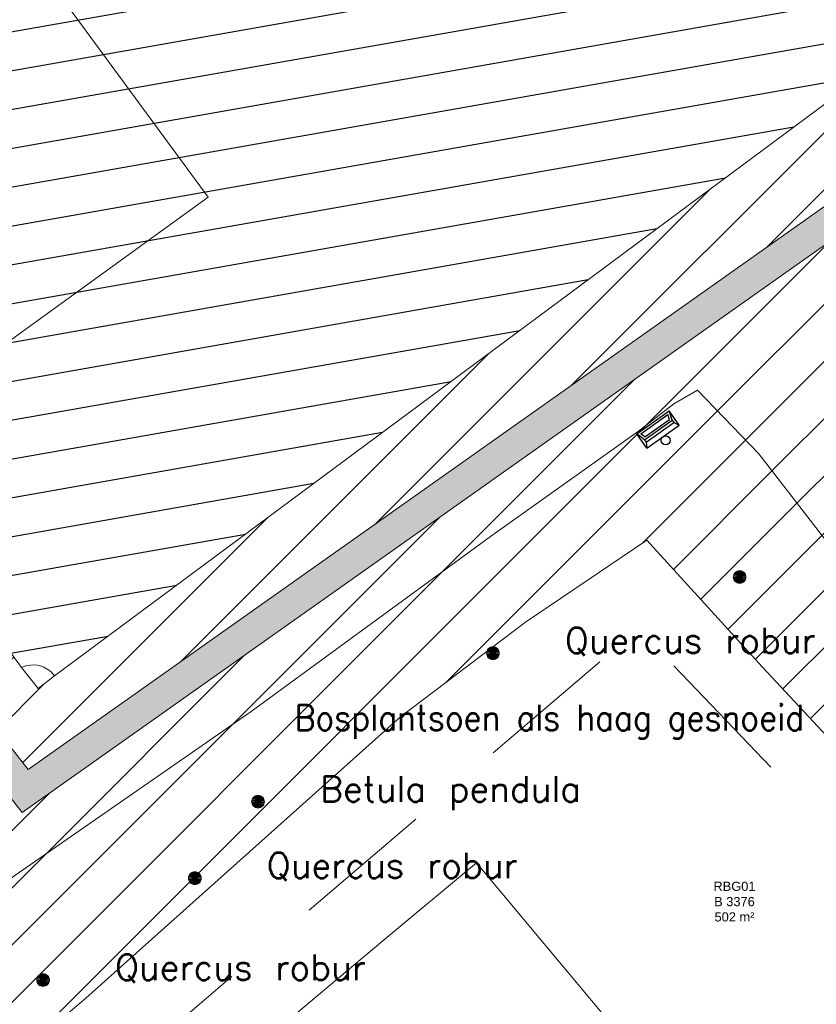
# Model space of a CAD drawing. Header units: metres. Extents: x 102852 to 107197, y 385458 to 392889.
# Tile 20 of 50: x 106811 to 106842, y 392535 to 392574. Entities that reach past the tile are written whole.
import ezdxf
from ezdxf.enums import TextEntityAlignment as Align

# ---------------------------------------------------------------- set-up
doc = ezdxf.new("R2010")
doc.units = ezdxf.units.M
doc.linetypes.add('KG-PERCEEL', pattern=[19, 5.5, -2, -2, 5.5, -2, -2])
for name, color, linetype, lineweight in [('0-BEPLANTING', 14, 'Continuous', 30), ('0-GRAS OM SPORTVELDEN', 2, 'Continuous', 30), ('0-GRAS SPORTVELDEN', 3, 'Continuous', 30), ('0-VERHARDING', 5, 'Continuous', 30), ('_alg-maatvoering', 7, 'Continuous', 0), ('B-WE-GR-STRUIK-G', 90, 'Continuous', 13), ('B-WE-IE-MEUBILAIR_WEGMEUBILAIR-S', 7, 'Continuous', 30), ('B-WE-KG-GRENS-T18', 10, 'Continuous', 13), ('B-WE-KG-GRENS_PERCEEL-GV', 150, 'KG-PERCEEL', 13), ('B-WE-OG-TOPOGRAFIE_BEBOUWING-G', 8, 'Continuous', 13), ('B-WE-VH-KANTVERHARDING-G', 60, 'Continuous', 13), ('B-WE-VW-MARKERING_LANGS_STREEP_DOORGETROKKEN-G', 7, 'Continuous', 13), ('Bomen', 84, 'Continuous', 0), ('Boomsoort', 10, 'Continuous', 0), ('N-WE-IE-TERREINAFSCHEIDING_KUNSTMATIG_HEKWERK-G', 6, 'Continuous', 0), ('X-XX-AL-VERWIJZING-S', 7, 'Continuous', 30)]:
    doc.layers.add(name, color=color, linetype=linetype, lineweight=lineweight)
doc.styles.add('NLCS-ISO-T25', font='NLCS-ISO.ttf')
doc.styles.add('Style-STANDARD', font='STANDARD.shx')
doc.styles.add('Style-txt', font='txt.shx')
pattern_1 = [(45, (0, 0), (-1.122532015, 1.122532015), [])]

# ---------------------------------------------------------------- blocks, each defined once
blk = doc.blocks.new('kadata_3')
at = {"layer": 'B-WE-KG-GRENS_PERCEEL-GV'}
blk.add_3dface([(106828.823, 392518.824), (106848.507, 392535.623), (106834.924, 392549.799), (106816.215, 392533.813)], dxfattribs=at)
at = {"layer": 'B-WE-OG-TOPOGRAFIE_BEBOUWING-G', "flags": 128}
blk.add_lwpolyline([(106837.528, 392529.905), (106828.569, 392540.625), (106824.9, 392537.56), (106821.06, 392534.35), (106830.02, 392523.63), (106833.86, 392526.83), (106837.528, 392529.905)], dxfattribs=at)
at = {"layer": 'B-WE-KG-GRENS-T18', "insert": (106838.694, 392539.1), "char_height": 0.36, "attachment_point": 5, "style": 'NLCS-ISO-T25'}
blk.add_mtext('\\fArial|b0|i0|c00|p39;RBG01\\PB 3376\\P502 m²', dxfattribs=at)
blk = doc.blocks.new('SIE-WEG_AFVALBAK_TYPE_02')
at = {"linetype": 'Continuous'}
for p, q in [((1.562, -0.354), (-1.562, -0.354)), ((-1.328, -0.763), (-1.562, -0.354)), ((1.328, -0.763), (-1.328, -0.763)), ((-1.328, -0.986), (-1.328, -0.763)), ((1.328, -0.763), (1.562, -0.354)), ((1.328, -0.986), (1.328, -0.763)), ((-1.328, -0.986), (-1.562, -1.722)), ((1.328, -0.986), (-1.328, -0.986)), ((-1.179, -1.16), (-1.303, -1.549)), ((1.179, -1.16), (-1.179, -1.16)), ((1.179, -1.16), (1.303, -1.549)), ((1.328, -0.986), (1.562, -1.722)), ((1.562, -1.722), (-1.562, -1.722)), ((1.303, -1.549), (-1.303, -1.549))]:
    blk.add_line(p, q, dxfattribs=at)
for p, q in [((-1.562, -0.354), (-1.562, -1.722)), ((1.562, -0.354), (1.562, -1.722))]:
    blk.add_line(p, q)
blk.add_circle((0, 0), 0.354, dxfattribs=at)
blk = doc.blocks.new('MPOLYGON_133')
at = {"layer": 'Bomen', "flags": 128}
for points in [[(106811.39, 392536.202), (106811.359, 392536.164), (106811.774, 392536.164)], [(106811.428, 392536.233), (106811.39, 392536.202), (106811.743, 392536.202)], [(106811.39, 392536.202), (106811.743, 392536.202), (106811.774, 392536.164)], [(106811.471, 392536.256), (106811.428, 392536.233), (106811.705, 392536.233)], [(106811.428, 392536.233), (106811.705, 392536.233), (106811.743, 392536.202)], [(106811.518, 392536.27), (106811.471, 392536.256), (106811.662, 392536.256)], [(106811.471, 392536.256), (106811.662, 392536.256), (106811.705, 392536.233)], [(106811.567, 392536.275), (106811.518, 392536.27), (106811.615, 392536.27)], [(106811.518, 392536.27), (106811.615, 392536.27), (106811.662, 392536.256)], [(106811.321, 392536.074), (106811.317, 392536.025), (106811.817, 392536.025)], [(106811.317, 392536.025), (106811.321, 392535.976), (106811.812, 392535.976)], [(106811.317, 392536.025), (106811.817, 392536.025), (106811.812, 392535.976)], [(106811.336, 392536.121), (106811.321, 392536.074), (106811.812, 392536.074)], [(106811.321, 392536.074), (106811.812, 392536.074), (106811.817, 392536.025)], [(106811.321, 392535.976), (106811.336, 392535.929), (106811.797, 392535.929)], [(106811.321, 392535.976), (106811.812, 392535.976), (106811.797, 392535.929)], [(106811.359, 392536.164), (106811.336, 392536.121), (106811.797, 392536.121)], [(106811.336, 392536.121), (106811.797, 392536.121), (106811.812, 392536.074)], [(106811.336, 392535.929), (106811.359, 392535.886), (106811.774, 392535.886)], [(106811.336, 392535.929), (106811.797, 392535.929), (106811.774, 392535.886)], [(106811.359, 392536.164), (106811.774, 392536.164), (106811.797, 392536.121)], [(106811.359, 392535.886), (106811.39, 392535.848), (106811.743, 392535.848)], [(106811.359, 392535.886), (106811.774, 392535.886), (106811.743, 392535.848)], [(106811.39, 392535.848), (106811.428, 392535.817), (106811.705, 392535.817)], [(106811.39, 392535.848), (106811.743, 392535.848), (106811.705, 392535.817)], [(106811.428, 392535.817), (106811.471, 392535.794), (106811.662, 392535.794)], [(106811.428, 392535.817), (106811.705, 392535.817), (106811.662, 392535.794)], [(106811.471, 392535.794), (106811.518, 392535.78), (106811.615, 392535.78)], [(106811.471, 392535.794), (106811.662, 392535.794), (106811.615, 392535.78)], [(106811.518, 392535.78), (106811.615, 392535.78), (106811.567, 392535.775)]]:
    blk.add_lwpolyline(points, close=True, dxfattribs=at)
at = {"layer": 'Bomen', "color": 74, "true_color": 0x55aa00, "flags": 128}
for points in [[(106811.359, 392536.164), (106811.39, 392536.202)], [(106811.39, 392536.202), (106811.428, 392536.233)], [(106811.428, 392536.233), (106811.471, 392536.256)], [(106811.471, 392536.256), (106811.518, 392536.27)], [(106811.518, 392536.27), (106811.567, 392536.275)], [(106811.567, 392536.275), (106811.615, 392536.27)], [(106811.615, 392536.27), (106811.662, 392536.256)], [(106811.662, 392536.256), (106811.705, 392536.233)], [(106811.705, 392536.233), (106811.743, 392536.202)], [(106811.743, 392536.202), (106811.774, 392536.164)], [(106811.317, 392536.025), (106811.321, 392536.074)], [(106811.321, 392535.976), (106811.317, 392536.025)], [(106811.321, 392536.074), (106811.336, 392536.121)], [(106811.336, 392535.929), (106811.321, 392535.976)], [(106811.336, 392536.121), (106811.359, 392536.164)], [(106811.359, 392535.886), (106811.336, 392535.929)], [(106811.39, 392535.848), (106811.359, 392535.886)], [(106811.428, 392535.817), (106811.39, 392535.848)], [(106811.471, 392535.794), (106811.428, 392535.817)], [(106811.705, 392535.817), (106811.662, 392535.794)], [(106811.743, 392535.848), (106811.705, 392535.817)], [(106811.774, 392535.886), (106811.743, 392535.848)], [(106811.774, 392536.164), (106811.797, 392536.121)], [(106811.797, 392535.929), (106811.774, 392535.886)], [(106811.797, 392536.121), (106811.812, 392536.074)], [(106811.812, 392535.976), (106811.797, 392535.929)], [(106811.812, 392536.074), (106811.817, 392536.025)], [(106811.817, 392536.025), (106811.812, 392535.976)], [(106811.518, 392535.78), (106811.471, 392535.794)], [(106811.567, 392535.775), (106811.518, 392535.78)], [(106811.615, 392535.78), (106811.567, 392535.775)], [(106811.662, 392535.794), (106811.615, 392535.78)]]:
    blk.add_lwpolyline(points, dxfattribs=at)
at = {"layer": 'Bomen'}
for points in [[(106811.39, 392536.202), (106811.359, 392536.164), (106811.774, 392536.164)], [(106811.428, 392536.233), (106811.39, 392536.202), (106811.743, 392536.202)], [(106811.39, 392536.202), (106811.743, 392536.202), (106811.774, 392536.164)], [(106811.471, 392536.256), (106811.428, 392536.233), (106811.705, 392536.233)], [(106811.428, 392536.233), (106811.705, 392536.233), (106811.743, 392536.202)], [(106811.518, 392536.27), (106811.471, 392536.256), (106811.662, 392536.256)], [(106811.471, 392536.256), (106811.662, 392536.256), (106811.705, 392536.233)], [(106811.567, 392536.275), (106811.518, 392536.27), (106811.615, 392536.27)], [(106811.518, 392536.27), (106811.615, 392536.27), (106811.662, 392536.256)], [(106811.321, 392536.074), (106811.317, 392536.025), (106811.817, 392536.025)], [(106811.336, 392536.121), (106811.321, 392536.074), (106811.812, 392536.074)], [(106811.321, 392536.074), (106811.812, 392536.074), (106811.817, 392536.025)], [(106811.359, 392536.164), (106811.336, 392536.121), (106811.797, 392536.121)], [(106811.336, 392536.121), (106811.797, 392536.121), (106811.812, 392536.074)], [(106811.359, 392536.164), (106811.774, 392536.164), (106811.797, 392536.121)]]:
    blk.add_solid(points, dxfattribs=at)
at = {"layer": 'Bomen', "extrusion": (0, 0, -1)}
for points in [[(-106811.317, 392536.025), (-106811.321, 392535.976), (-106811.812, 392535.976)], [(-106811.317, 392536.025), (-106811.817, 392536.025), (-106811.812, 392535.976)], [(-106811.321, 392535.976), (-106811.336, 392535.929), (-106811.797, 392535.929)], [(-106811.321, 392535.976), (-106811.812, 392535.976), (-106811.797, 392535.929)], [(-106811.336, 392535.929), (-106811.359, 392535.886), (-106811.774, 392535.886)], [(-106811.336, 392535.929), (-106811.797, 392535.929), (-106811.774, 392535.886)], [(-106811.359, 392535.886), (-106811.39, 392535.848), (-106811.743, 392535.848)], [(-106811.359, 392535.886), (-106811.774, 392535.886), (-106811.743, 392535.848)], [(-106811.39, 392535.848), (-106811.428, 392535.817), (-106811.705, 392535.817)], [(-106811.39, 392535.848), (-106811.743, 392535.848), (-106811.705, 392535.817)], [(-106811.428, 392535.817), (-106811.471, 392535.794), (-106811.662, 392535.794)], [(-106811.428, 392535.817), (-106811.705, 392535.817), (-106811.662, 392535.794)], [(-106811.471, 392535.794), (-106811.518, 392535.78), (-106811.615, 392535.78)], [(-106811.471, 392535.794), (-106811.662, 392535.794), (-106811.615, 392535.78)], [(-106811.518, 392535.78), (-106811.615, 392535.78), (-106811.567, 392535.775)]]:
    blk.add_solid(points, dxfattribs=at)
blk = doc.blocks.new('MPOLYGON_134')
at = {"layer": 'Bomen', "flags": 128}
for points in [[(106817.275, 392540.069), (106817.27, 392540.02), (106817.77, 392540.02)], [(106817.289, 392540.116), (106817.275, 392540.069), (106817.765, 392540.069)], [(106817.275, 392540.069), (106817.765, 392540.069), (106817.77, 392540.02)], [(106817.312, 392540.159), (106817.289, 392540.116), (106817.751, 392540.116)], [(106817.289, 392540.116), (106817.751, 392540.116), (106817.765, 392540.069)], [(106817.343, 392540.197), (106817.312, 392540.159), (106817.728, 392540.159)], [(106817.312, 392540.159), (106817.728, 392540.159), (106817.751, 392540.116)], [(106817.381, 392540.228), (106817.343, 392540.197), (106817.697, 392540.197)], [(106817.343, 392540.197), (106817.697, 392540.197), (106817.728, 392540.159)], [(106817.424, 392540.251), (106817.381, 392540.228), (106817.659, 392540.228)], [(106817.381, 392540.228), (106817.659, 392540.228), (106817.697, 392540.197)], [(106817.471, 392540.265), (106817.424, 392540.251), (106817.616, 392540.251)], [(106817.424, 392540.251), (106817.616, 392540.251), (106817.659, 392540.228)], [(106817.52, 392540.27), (106817.471, 392540.265), (106817.569, 392540.265)], [(106817.471, 392540.265), (106817.569, 392540.265), (106817.616, 392540.251)], [(106817.27, 392540.02), (106817.275, 392539.971), (106817.765, 392539.971)], [(106817.27, 392540.02), (106817.77, 392540.02), (106817.765, 392539.971)], [(106817.275, 392539.971), (106817.289, 392539.924), (106817.751, 392539.924)], [(106817.275, 392539.971), (106817.765, 392539.971), (106817.751, 392539.924)], [(106817.289, 392539.924), (106817.312, 392539.881), (106817.728, 392539.881)], [(106817.289, 392539.924), (106817.751, 392539.924), (106817.728, 392539.881)], [(106817.312, 392539.881), (106817.343, 392539.843), (106817.697, 392539.843)], [(106817.312, 392539.881), (106817.728, 392539.881), (106817.697, 392539.843)], [(106817.343, 392539.843), (106817.381, 392539.812), (106817.659, 392539.812)], [(106817.343, 392539.843), (106817.697, 392539.843), (106817.659, 392539.812)], [(106817.381, 392539.812), (106817.424, 392539.789), (106817.616, 392539.789)], [(106817.381, 392539.812), (106817.659, 392539.812), (106817.616, 392539.789)], [(106817.424, 392539.789), (106817.471, 392539.775), (106817.569, 392539.775)], [(106817.424, 392539.789), (106817.616, 392539.789), (106817.569, 392539.775)], [(106817.471, 392539.775), (106817.569, 392539.775), (106817.52, 392539.77)]]:
    blk.add_lwpolyline(points, close=True, dxfattribs=at)
at = {"layer": 'Bomen', "color": 74, "true_color": 0x55aa00, "flags": 128}
for points in [[(106817.27, 392540.02), (106817.275, 392540.069)], [(106817.275, 392540.069), (106817.289, 392540.116)], [(106817.289, 392540.116), (106817.312, 392540.159)], [(106817.312, 392540.159), (106817.343, 392540.197)], [(106817.343, 392540.197), (106817.381, 392540.228)], [(106817.381, 392540.228), (106817.424, 392540.251)], [(106817.424, 392540.251), (106817.471, 392540.265)], [(106817.471, 392540.265), (106817.52, 392540.27)], [(106817.52, 392540.27), (106817.569, 392540.265)], [(106817.569, 392540.265), (106817.616, 392540.251)], [(106817.616, 392540.251), (106817.659, 392540.228)], [(106817.659, 392540.228), (106817.697, 392540.197)], [(106817.697, 392540.197), (106817.728, 392540.159)], [(106817.728, 392540.159), (106817.751, 392540.116)], [(106817.751, 392540.116), (106817.765, 392540.069)], [(106817.765, 392540.069), (106817.77, 392540.02)], [(106817.275, 392539.971), (106817.27, 392540.02)], [(106817.289, 392539.924), (106817.275, 392539.971)], [(106817.312, 392539.881), (106817.289, 392539.924)], [(106817.343, 392539.843), (106817.312, 392539.881)], [(106817.381, 392539.812), (106817.343, 392539.843)], [(106817.424, 392539.789), (106817.381, 392539.812)], [(106817.471, 392539.775), (106817.424, 392539.789)], [(106817.52, 392539.77), (106817.471, 392539.775)], [(106817.569, 392539.775), (106817.52, 392539.77)], [(106817.616, 392539.789), (106817.569, 392539.775)], [(106817.659, 392539.812), (106817.616, 392539.789)], [(106817.697, 392539.843), (106817.659, 392539.812)], [(106817.728, 392539.881), (106817.697, 392539.843)], [(106817.751, 392539.924), (106817.728, 392539.881)], [(106817.765, 392539.971), (106817.751, 392539.924)], [(106817.77, 392540.02), (106817.765, 392539.971)]]:
    blk.add_lwpolyline(points, dxfattribs=at)
at = {"layer": 'Bomen'}
for points in [[(106817.275, 392540.069), (106817.27, 392540.02), (106817.77, 392540.02)], [(106817.289, 392540.116), (106817.275, 392540.069), (106817.765, 392540.069)], [(106817.275, 392540.069), (106817.765, 392540.069), (106817.77, 392540.02)], [(106817.312, 392540.159), (106817.289, 392540.116), (106817.751, 392540.116)], [(106817.289, 392540.116), (106817.751, 392540.116), (106817.765, 392540.069)], [(106817.343, 392540.197), (106817.312, 392540.159), (106817.728, 392540.159)], [(106817.312, 392540.159), (106817.728, 392540.159), (106817.751, 392540.116)], [(106817.381, 392540.228), (106817.343, 392540.197), (106817.697, 392540.197)], [(106817.343, 392540.197), (106817.697, 392540.197), (106817.728, 392540.159)], [(106817.424, 392540.251), (106817.381, 392540.228), (106817.659, 392540.228)], [(106817.381, 392540.228), (106817.659, 392540.228), (106817.697, 392540.197)], [(106817.471, 392540.265), (106817.424, 392540.251), (106817.616, 392540.251)], [(106817.424, 392540.251), (106817.616, 392540.251), (106817.659, 392540.228)], [(106817.52, 392540.27), (106817.471, 392540.265), (106817.569, 392540.265)], [(106817.471, 392540.265), (106817.569, 392540.265), (106817.616, 392540.251)]]:
    blk.add_solid(points, dxfattribs=at)
at = {"layer": 'Bomen', "extrusion": (0, 0, -1)}
for points in [[(-106817.27, 392540.02), (-106817.275, 392539.971), (-106817.765, 392539.971)], [(-106817.27, 392540.02), (-106817.77, 392540.02), (-106817.765, 392539.971)], [(-106817.275, 392539.971), (-106817.289, 392539.924), (-106817.751, 392539.924)], [(-106817.275, 392539.971), (-106817.765, 392539.971), (-106817.751, 392539.924)], [(-106817.289, 392539.924), (-106817.312, 392539.881), (-106817.728, 392539.881)], [(-106817.289, 392539.924), (-106817.751, 392539.924), (-106817.728, 392539.881)], [(-106817.312, 392539.881), (-106817.343, 392539.843), (-106817.697, 392539.843)], [(-106817.312, 392539.881), (-106817.728, 392539.881), (-106817.697, 392539.843)], [(-106817.343, 392539.843), (-106817.381, 392539.812), (-106817.659, 392539.812)], [(-106817.343, 392539.843), (-106817.697, 392539.843), (-106817.659, 392539.812)], [(-106817.381, 392539.812), (-106817.424, 392539.789), (-106817.616, 392539.789)], [(-106817.381, 392539.812), (-106817.659, 392539.812), (-106817.616, 392539.789)], [(-106817.424, 392539.789), (-106817.471, 392539.775), (-106817.569, 392539.775)], [(-106817.424, 392539.789), (-106817.616, 392539.789), (-106817.569, 392539.775)], [(-106817.471, 392539.775), (-106817.569, 392539.775), (-106817.52, 392539.77)]]:
    blk.add_solid(points, dxfattribs=at)
blk = doc.blocks.new('MPOLYGON_135')
at = {"layer": 'Bomen', "flags": 128}
for points in [[(106819.792, 392543.16), (106819.769, 392543.117), (106820.231, 392543.117)], [(106819.823, 392543.198), (106819.792, 392543.16), (106820.208, 392543.16)], [(106819.792, 392543.16), (106820.208, 392543.16), (106820.231, 392543.117)], [(106819.861, 392543.229), (106819.823, 392543.198), (106820.177, 392543.198)], [(106819.823, 392543.198), (106820.177, 392543.198), (106820.208, 392543.16)], [(106819.904, 392543.252), (106819.861, 392543.229), (106820.139, 392543.229)], [(106819.861, 392543.229), (106820.139, 392543.229), (106820.177, 392543.198)], [(106819.951, 392543.266), (106819.904, 392543.252), (106820.096, 392543.252)], [(106819.904, 392543.252), (106820.096, 392543.252), (106820.139, 392543.229)], [(106820, 392543.271), (106819.951, 392543.266), (106820.049, 392543.266)], [(106819.951, 392543.266), (106820.049, 392543.266), (106820.096, 392543.252)], [(106819.755, 392543.07), (106819.75, 392543.021), (106820.25, 392543.021)], [(106819.75, 392543.021), (106819.755, 392542.972), (106820.245, 392542.972)], [(106819.75, 392543.021), (106820.25, 392543.021), (106820.245, 392542.972)], [(106819.769, 392543.117), (106819.755, 392543.07), (106820.245, 392543.07)], [(106819.755, 392543.07), (106820.245, 392543.07), (106820.25, 392543.021)], [(106819.755, 392542.972), (106819.769, 392542.926), (106820.231, 392542.926)], [(106819.755, 392542.972), (106820.245, 392542.972), (106820.231, 392542.926)], [(106819.769, 392543.117), (106820.231, 392543.117), (106820.245, 392543.07)], [(106819.769, 392542.926), (106819.792, 392542.882), (106820.208, 392542.882)], [(106819.769, 392542.926), (106820.231, 392542.926), (106820.208, 392542.882)], [(106819.792, 392542.882), (106819.823, 392542.844), (106820.177, 392542.844)], [(106819.792, 392542.882), (106820.208, 392542.882), (106820.177, 392542.844)], [(106819.823, 392542.844), (106819.861, 392542.813), (106820.139, 392542.813)], [(106819.823, 392542.844), (106820.177, 392542.844), (106820.139, 392542.813)], [(106819.861, 392542.813), (106819.904, 392542.79), (106820.096, 392542.79)], [(106819.861, 392542.813), (106820.139, 392542.813), (106820.096, 392542.79)], [(106819.904, 392542.79), (106819.951, 392542.776), (106820.049, 392542.776)], [(106819.904, 392542.79), (106820.096, 392542.79), (106820.049, 392542.776)], [(106819.951, 392542.776), (106820.049, 392542.776), (106820, 392542.771)]]:
    blk.add_lwpolyline(points, close=True, dxfattribs=at)
at = {"layer": 'Bomen', "color": 74, "true_color": 0x55aa00, "flags": 128}
for points in [[(106819.769, 392543.117), (106819.792, 392543.16)], [(106819.792, 392543.16), (106819.823, 392543.198)], [(106819.823, 392543.198), (106819.861, 392543.229)], [(106819.861, 392543.229), (106819.904, 392543.252)], [(106819.904, 392543.252), (106819.951, 392543.266)], [(106819.951, 392543.266), (106820, 392543.271)], [(106820, 392543.271), (106820.049, 392543.266)], [(106820.049, 392543.266), (106820.096, 392543.252)], [(106820.096, 392543.252), (106820.139, 392543.229)], [(106820.139, 392543.229), (106820.177, 392543.198)], [(106820.177, 392543.198), (106820.208, 392543.16)], [(106820.208, 392543.16), (106820.231, 392543.117)], [(106819.75, 392543.021), (106819.755, 392543.07)], [(106819.755, 392542.972), (106819.75, 392543.021)], [(106819.755, 392543.07), (106819.769, 392543.117)], [(106819.769, 392542.926), (106819.755, 392542.972)], [(106819.792, 392542.882), (106819.769, 392542.926)], [(106819.823, 392542.844), (106819.792, 392542.882)], [(106819.861, 392542.813), (106819.823, 392542.844)], [(106819.904, 392542.79), (106819.861, 392542.813)], [(106819.951, 392542.776), (106819.904, 392542.79)], [(106820, 392542.771), (106819.951, 392542.776)], [(106820.049, 392542.776), (106820, 392542.771)], [(106820.096, 392542.79), (106820.049, 392542.776)], [(106820.139, 392542.813), (106820.096, 392542.79)], [(106820.177, 392542.844), (106820.139, 392542.813)], [(106820.208, 392542.882), (106820.177, 392542.844)], [(106820.231, 392542.926), (106820.208, 392542.882)], [(106820.231, 392543.117), (106820.245, 392543.07)], [(106820.245, 392542.972), (106820.231, 392542.926)], [(106820.245, 392543.07), (106820.25, 392543.021)], [(106820.25, 392543.021), (106820.245, 392542.972)]]:
    blk.add_lwpolyline(points, dxfattribs=at)
at = {"layer": 'Bomen'}
for points in [[(106819.792, 392543.16), (106819.769, 392543.117), (106820.231, 392543.117)], [(106819.823, 392543.198), (106819.792, 392543.16), (106820.208, 392543.16)], [(106819.792, 392543.16), (106820.208, 392543.16), (106820.231, 392543.117)], [(106819.861, 392543.229), (106819.823, 392543.198), (106820.177, 392543.198)], [(106819.823, 392543.198), (106820.177, 392543.198), (106820.208, 392543.16)], [(106819.904, 392543.252), (106819.861, 392543.229), (106820.139, 392543.229)], [(106819.861, 392543.229), (106820.139, 392543.229), (106820.177, 392543.198)], [(106819.951, 392543.266), (106819.904, 392543.252), (106820.096, 392543.252)], [(106819.904, 392543.252), (106820.096, 392543.252), (106820.139, 392543.229)], [(106820, 392543.271), (106819.951, 392543.266), (106820.049, 392543.266)], [(106819.951, 392543.266), (106820.049, 392543.266), (106820.096, 392543.252)], [(106819.755, 392543.07), (106819.75, 392543.021), (106820.25, 392543.021)], [(106819.769, 392543.117), (106819.755, 392543.07), (106820.245, 392543.07)], [(106819.755, 392543.07), (106820.245, 392543.07), (106820.25, 392543.021)], [(106819.769, 392543.117), (106820.231, 392543.117), (106820.245, 392543.07)]]:
    blk.add_solid(points, dxfattribs=at)
at = {"layer": 'Bomen', "extrusion": (0, 0, -1)}
for points in [[(-106819.75, 392543.021), (-106819.755, 392542.972), (-106820.245, 392542.972)], [(-106819.75, 392543.021), (-106820.25, 392543.021), (-106820.245, 392542.972)], [(-106819.755, 392542.972), (-106819.769, 392542.926), (-106820.231, 392542.926)], [(-106819.755, 392542.972), (-106820.245, 392542.972), (-106820.231, 392542.926)], [(-106819.769, 392542.926), (-106819.792, 392542.882), (-106820.208, 392542.882)], [(-106819.769, 392542.926), (-106820.231, 392542.926), (-106820.208, 392542.882)], [(-106819.792, 392542.882), (-106819.823, 392542.844), (-106820.177, 392542.844)], [(-106819.792, 392542.882), (-106820.208, 392542.882), (-106820.177, 392542.844)], [(-106819.823, 392542.844), (-106819.861, 392542.813), (-106820.139, 392542.813)], [(-106819.823, 392542.844), (-106820.177, 392542.844), (-106820.139, 392542.813)], [(-106819.861, 392542.813), (-106819.904, 392542.79), (-106820.096, 392542.79)], [(-106819.861, 392542.813), (-106820.139, 392542.813), (-106820.096, 392542.79)], [(-106819.904, 392542.79), (-106819.951, 392542.776), (-106820.049, 392542.776)], [(-106819.904, 392542.79), (-106820.096, 392542.79), (-106820.049, 392542.776)], [(-106819.951, 392542.776), (-106820.049, 392542.776), (-106820, 392542.771)]]:
    blk.add_solid(points, dxfattribs=at)
blk = doc.blocks.new('MPOLYGON_136')
at = {"layer": 'Bomen', "flags": 128}
for points in [[(106828.986, 392548.942), (106828.972, 392548.895), (106829.462, 392548.895)], [(106829.009, 392548.985), (106828.986, 392548.942), (106829.448, 392548.942)], [(106828.986, 392548.942), (106829.448, 392548.942), (106829.462, 392548.895)], [(106829.04, 392549.023), (106829.009, 392548.985), (106829.425, 392548.985)], [(106829.009, 392548.985), (106829.425, 392548.985), (106829.448, 392548.942)], [(106829.078, 392549.054), (106829.04, 392549.023), (106829.393, 392549.023)], [(106829.04, 392549.023), (106829.393, 392549.023), (106829.425, 392548.985)], [(106829.121, 392549.077), (106829.078, 392549.054), (106829.356, 392549.054)], [(106829.078, 392549.054), (106829.356, 392549.054), (106829.393, 392549.023)], [(106829.168, 392549.091), (106829.121, 392549.077), (106829.312, 392549.077)], [(106829.121, 392549.077), (106829.312, 392549.077), (106829.356, 392549.054)], [(106829.217, 392549.096), (106829.168, 392549.091), (106829.265, 392549.091)], [(106829.168, 392549.091), (106829.265, 392549.091), (106829.312, 392549.077)], [(106828.972, 392548.895), (106828.967, 392548.846), (106829.467, 392548.846)], [(106828.967, 392548.846), (106828.972, 392548.797), (106829.462, 392548.797)], [(106828.967, 392548.846), (106829.467, 392548.846), (106829.462, 392548.797)], [(106828.972, 392548.895), (106829.462, 392548.895), (106829.467, 392548.846)], [(106828.972, 392548.797), (106828.986, 392548.75), (106829.448, 392548.75)], [(106828.972, 392548.797), (106829.462, 392548.797), (106829.448, 392548.75)], [(106828.986, 392548.75), (106829.009, 392548.707), (106829.425, 392548.707)], [(106828.986, 392548.75), (106829.448, 392548.75), (106829.425, 392548.707)], [(106829.009, 392548.707), (106829.04, 392548.669), (106829.393, 392548.669)], [(106829.009, 392548.707), (106829.425, 392548.707), (106829.393, 392548.669)], [(106829.04, 392548.669), (106829.078, 392548.638), (106829.356, 392548.638)], [(106829.04, 392548.669), (106829.393, 392548.669), (106829.356, 392548.638)], [(106829.078, 392548.638), (106829.121, 392548.615), (106829.312, 392548.615)], [(106829.078, 392548.638), (106829.356, 392548.638), (106829.312, 392548.615)], [(106829.121, 392548.615), (106829.168, 392548.601), (106829.265, 392548.601)], [(106829.121, 392548.615), (106829.312, 392548.615), (106829.265, 392548.601)], [(106829.168, 392548.601), (106829.265, 392548.601), (106829.217, 392548.596)]]:
    blk.add_lwpolyline(points, close=True, dxfattribs=at)
at = {"layer": 'Bomen', "color": 74, "true_color": 0x55aa00, "flags": 128}
for points in [[(106828.972, 392548.895), (106828.986, 392548.942)], [(106828.986, 392548.942), (106829.009, 392548.985)], [(106829.009, 392548.985), (106829.04, 392549.023)], [(106829.04, 392549.023), (106829.078, 392549.054)], [(106829.078, 392549.054), (106829.121, 392549.077)], [(106829.121, 392549.077), (106829.168, 392549.091)], [(106829.168, 392549.091), (106829.217, 392549.096)], [(106829.217, 392549.096), (106829.265, 392549.091)], [(106829.265, 392549.091), (106829.312, 392549.077)], [(106829.312, 392549.077), (106829.356, 392549.054)], [(106829.356, 392549.054), (106829.393, 392549.023)], [(106829.393, 392549.023), (106829.425, 392548.985)], [(106829.425, 392548.985), (106829.448, 392548.942)], [(106829.448, 392548.942), (106829.462, 392548.895)], [(106828.967, 392548.846), (106828.972, 392548.895)], [(106828.972, 392548.797), (106828.967, 392548.846)], [(106828.986, 392548.75), (106828.972, 392548.797)], [(106829.009, 392548.707), (106828.986, 392548.75)], [(106829.04, 392548.669), (106829.009, 392548.707)], [(106829.078, 392548.638), (106829.04, 392548.669)], [(106829.121, 392548.615), (106829.078, 392548.638)], [(106829.168, 392548.601), (106829.121, 392548.615)], [(106829.217, 392548.596), (106829.168, 392548.601)], [(106829.265, 392548.601), (106829.217, 392548.596)], [(106829.312, 392548.615), (106829.265, 392548.601)], [(106829.356, 392548.638), (106829.312, 392548.615)], [(106829.393, 392548.669), (106829.356, 392548.638)], [(106829.425, 392548.707), (106829.393, 392548.669)], [(106829.448, 392548.75), (106829.425, 392548.707)], [(106829.462, 392548.797), (106829.448, 392548.75)], [(106829.462, 392548.895), (106829.467, 392548.846)], [(106829.467, 392548.846), (106829.462, 392548.797)]]:
    blk.add_lwpolyline(points, dxfattribs=at)
at = {"layer": 'Bomen'}
for points in [[(106828.986, 392548.942), (106828.972, 392548.895), (106829.462, 392548.895)], [(106829.009, 392548.985), (106828.986, 392548.942), (106829.448, 392548.942)], [(106828.986, 392548.942), (106829.448, 392548.942), (106829.462, 392548.895)], [(106829.04, 392549.023), (106829.009, 392548.985), (106829.425, 392548.985)], [(106829.009, 392548.985), (106829.425, 392548.985), (106829.448, 392548.942)], [(106829.078, 392549.054), (106829.04, 392549.023), (106829.393, 392549.023)], [(106829.04, 392549.023), (106829.393, 392549.023), (106829.425, 392548.985)], [(106829.121, 392549.077), (106829.078, 392549.054), (106829.356, 392549.054)], [(106829.078, 392549.054), (106829.356, 392549.054), (106829.393, 392549.023)], [(106829.168, 392549.091), (106829.121, 392549.077), (106829.312, 392549.077)], [(106829.121, 392549.077), (106829.312, 392549.077), (106829.356, 392549.054)], [(106829.217, 392549.096), (106829.168, 392549.091), (106829.265, 392549.091)], [(106829.168, 392549.091), (106829.265, 392549.091), (106829.312, 392549.077)], [(106828.972, 392548.895), (106828.967, 392548.846), (106829.467, 392548.846)], [(106828.972, 392548.895), (106829.462, 392548.895), (106829.467, 392548.846)]]:
    blk.add_solid(points, dxfattribs=at)
at = {"layer": 'Bomen', "extrusion": (0, 0, -1)}
for points in [[(-106828.967, 392548.846), (-106828.972, 392548.797), (-106829.462, 392548.797)], [(-106828.967, 392548.846), (-106829.467, 392548.846), (-106829.462, 392548.797)], [(-106828.972, 392548.797), (-106828.986, 392548.75), (-106829.448, 392548.75)], [(-106828.972, 392548.797), (-106829.462, 392548.797), (-106829.448, 392548.75)], [(-106828.986, 392548.75), (-106829.009, 392548.707), (-106829.425, 392548.707)], [(-106828.986, 392548.75), (-106829.448, 392548.75), (-106829.425, 392548.707)], [(-106829.009, 392548.707), (-106829.04, 392548.669), (-106829.393, 392548.669)], [(-106829.009, 392548.707), (-106829.425, 392548.707), (-106829.393, 392548.669)], [(-106829.04, 392548.669), (-106829.078, 392548.638), (-106829.356, 392548.638)], [(-106829.04, 392548.669), (-106829.393, 392548.669), (-106829.356, 392548.638)], [(-106829.078, 392548.638), (-106829.121, 392548.615), (-106829.312, 392548.615)], [(-106829.078, 392548.638), (-106829.356, 392548.638), (-106829.312, 392548.615)], [(-106829.121, 392548.615), (-106829.168, 392548.601), (-106829.265, 392548.601)], [(-106829.121, 392548.615), (-106829.312, 392548.615), (-106829.265, 392548.601)], [(-106829.168, 392548.601), (-106829.265, 392548.601), (-106829.217, 392548.596)]]:
    blk.add_solid(points, dxfattribs=at)
blk = doc.blocks.new('MPOLYGON_137')
at = {"layer": 'Bomen', "flags": 128}
for points in [[(106838.756, 392552.04), (106838.718, 392552.009), (106839.072, 392552.009)], [(106838.8, 392552.064), (106838.756, 392552.04), (106839.034, 392552.04)], [(106838.756, 392552.04), (106839.034, 392552.04), (106839.072, 392552.009)], [(106838.846, 392552.078), (106838.8, 392552.064), (106838.991, 392552.064)], [(106838.8, 392552.064), (106838.991, 392552.064), (106839.034, 392552.04)], [(106838.895, 392552.083), (106838.846, 392552.078), (106838.944, 392552.078)], [(106838.846, 392552.078), (106838.944, 392552.078), (106838.991, 392552.064)], [(106838.65, 392551.881), (106838.645, 392551.833), (106839.145, 392551.833)], [(106838.645, 392551.833), (106838.65, 392551.784), (106839.14, 392551.784)], [(106838.645, 392551.833), (106839.145, 392551.833), (106839.14, 392551.784)], [(106838.664, 392551.928), (106838.65, 392551.881), (106839.14, 392551.881)], [(106838.65, 392551.881), (106839.14, 392551.881), (106839.145, 392551.833)], [(106838.65, 392551.784), (106838.664, 392551.737), (106839.126, 392551.737)], [(106838.65, 392551.784), (106839.14, 392551.784), (106839.126, 392551.737)], [(106838.687, 392551.972), (106838.664, 392551.928), (106839.126, 392551.928)], [(106838.664, 392551.928), (106839.126, 392551.928), (106839.14, 392551.881)], [(106838.664, 392551.737), (106838.687, 392551.694), (106839.103, 392551.694)], [(106838.664, 392551.737), (106839.126, 392551.737), (106839.103, 392551.694)], [(106838.718, 392552.009), (106838.687, 392551.972), (106839.103, 392551.972)], [(106838.687, 392551.972), (106839.103, 392551.972), (106839.126, 392551.928)], [(106838.687, 392551.694), (106838.718, 392551.656), (106839.072, 392551.656)], [(106838.687, 392551.694), (106839.103, 392551.694), (106839.072, 392551.656)], [(106838.718, 392552.009), (106839.072, 392552.009), (106839.103, 392551.972)], [(106838.718, 392551.656), (106838.756, 392551.625), (106839.034, 392551.625)], [(106838.718, 392551.656), (106839.072, 392551.656), (106839.034, 392551.625)], [(106838.756, 392551.625), (106838.8, 392551.602), (106838.991, 392551.602)], [(106838.756, 392551.625), (106839.034, 392551.625), (106838.991, 392551.602)], [(106838.8, 392551.602), (106838.846, 392551.587), (106838.944, 392551.587)], [(106838.8, 392551.602), (106838.991, 392551.602), (106838.944, 392551.587)], [(106838.846, 392551.587), (106838.944, 392551.587), (106838.895, 392551.583)]]:
    blk.add_lwpolyline(points, close=True, dxfattribs=at)
at = {"layer": 'Bomen', "color": 74, "true_color": 0x55aa00, "flags": 128}
for points in [[(106838.718, 392552.009), (106838.756, 392552.04)], [(106838.756, 392552.04), (106838.8, 392552.064)], [(106838.8, 392552.064), (106838.846, 392552.078)], [(106838.846, 392552.078), (106838.895, 392552.083)], [(106838.895, 392552.083), (106838.944, 392552.078)], [(106838.944, 392552.078), (106838.991, 392552.064)], [(106838.991, 392552.064), (106839.034, 392552.04)], [(106839.034, 392552.04), (106839.072, 392552.009)], [(106838.645, 392551.833), (106838.65, 392551.881)], [(106838.65, 392551.784), (106838.645, 392551.833)], [(106838.65, 392551.881), (106838.664, 392551.928)], [(106838.664, 392551.737), (106838.65, 392551.784)], [(106838.664, 392551.928), (106838.687, 392551.972)], [(106838.687, 392551.694), (106838.664, 392551.737)], [(106838.687, 392551.972), (106838.718, 392552.009)], [(106838.718, 392551.656), (106838.687, 392551.694)], [(106838.756, 392551.625), (106838.718, 392551.656)], [(106839.072, 392551.656), (106839.034, 392551.625)], [(106839.072, 392552.009), (106839.103, 392551.972)], [(106839.103, 392551.694), (106839.072, 392551.656)], [(106839.103, 392551.972), (106839.126, 392551.928)], [(106839.126, 392551.737), (106839.103, 392551.694)], [(106839.126, 392551.928), (106839.14, 392551.881)], [(106839.14, 392551.784), (106839.126, 392551.737)], [(106839.14, 392551.881), (106839.145, 392551.833)], [(106839.145, 392551.833), (106839.14, 392551.784)], [(106838.8, 392551.602), (106838.756, 392551.625)], [(106838.846, 392551.587), (106838.8, 392551.602)], [(106838.895, 392551.583), (106838.846, 392551.587)], [(106838.944, 392551.587), (106838.895, 392551.583)], [(106838.991, 392551.602), (106838.944, 392551.587)], [(106839.034, 392551.625), (106838.991, 392551.602)]]:
    blk.add_lwpolyline(points, dxfattribs=at)
at = {"layer": 'Bomen'}
for points in [[(106838.756, 392552.04), (106838.718, 392552.009), (106839.072, 392552.009)], [(106838.8, 392552.064), (106838.756, 392552.04), (106839.034, 392552.04)], [(106838.756, 392552.04), (106839.034, 392552.04), (106839.072, 392552.009)], [(106838.846, 392552.078), (106838.8, 392552.064), (106838.991, 392552.064)], [(106838.8, 392552.064), (106838.991, 392552.064), (106839.034, 392552.04)], [(106838.895, 392552.083), (106838.846, 392552.078), (106838.944, 392552.078)], [(106838.846, 392552.078), (106838.944, 392552.078), (106838.991, 392552.064)], [(106838.65, 392551.881), (106838.645, 392551.833), (106839.145, 392551.833)], [(106838.664, 392551.928), (106838.65, 392551.881), (106839.14, 392551.881)], [(106838.65, 392551.881), (106839.14, 392551.881), (106839.145, 392551.833)], [(106838.687, 392551.972), (106838.664, 392551.928), (106839.126, 392551.928)], [(106838.664, 392551.928), (106839.126, 392551.928), (106839.14, 392551.881)], [(106838.718, 392552.009), (106838.687, 392551.972), (106839.103, 392551.972)], [(106838.687, 392551.972), (106839.103, 392551.972), (106839.126, 392551.928)], [(106838.718, 392552.009), (106839.072, 392552.009), (106839.103, 392551.972)]]:
    blk.add_solid(points, dxfattribs=at)
at = {"layer": 'Bomen', "extrusion": (0, 0, -1)}
for points in [[(-106838.645, 392551.833), (-106838.65, 392551.784), (-106839.14, 392551.784)], [(-106838.645, 392551.833), (-106839.145, 392551.833), (-106839.14, 392551.784)], [(-106838.65, 392551.784), (-106838.664, 392551.737), (-106839.126, 392551.737)], [(-106838.65, 392551.784), (-106839.14, 392551.784), (-106839.126, 392551.737)], [(-106838.664, 392551.737), (-106838.687, 392551.694), (-106839.103, 392551.694)], [(-106838.664, 392551.737), (-106839.126, 392551.737), (-106839.103, 392551.694)], [(-106838.687, 392551.694), (-106838.718, 392551.656), (-106839.072, 392551.656)], [(-106838.687, 392551.694), (-106839.103, 392551.694), (-106839.072, 392551.656)], [(-106838.718, 392551.656), (-106838.756, 392551.625), (-106839.034, 392551.625)], [(-106838.718, 392551.656), (-106839.072, 392551.656), (-106839.034, 392551.625)], [(-106838.756, 392551.625), (-106838.8, 392551.602), (-106838.991, 392551.602)], [(-106838.756, 392551.625), (-106839.034, 392551.625), (-106838.991, 392551.602)], [(-106838.8, 392551.602), (-106838.846, 392551.587), (-106838.944, 392551.587)], [(-106838.8, 392551.602), (-106838.991, 392551.602), (-106838.944, 392551.587)], [(-106838.846, 392551.587), (-106838.944, 392551.587), (-106838.895, 392551.583)]]:
    blk.add_solid(points, dxfattribs=at)

msp = doc.modelspace()

# ---------------------------------------------------------------- hatches: boundary and pattern name
at = {"layer": '0-BEPLANTING'}
h = msp.add_hatch(dxfattribs=at)
h.set_pattern_fill('ANSI31', color=256, scale=0.1, pattern_type=2)
h.set_pattern_definition(pattern_1)
h.paths.add_polyline_path([(106719.632, 392514.245), (106718.938, 392514.99), (106718.18, 392514.849), (106716.754, 392513.849), (106712.076, 392510.359), (106711.573, 392510.138), (106701.692, 392517.539), (106697.188, 392521.135), (106696.202, 392522.772), (106696.322, 392524.316), (106699.222, 392528.246), (106697.274, 392530.659), (106688.818, 392535.824), (106687.392, 392536.807), (106686.619, 392536.643), (106682.769, 392533.036), (106682.004, 392532.194), (106672.084, 392538.844), (106661.415, 392546.593), (106655.274, 392551.965), (106652.074, 392554.824), (106647.013, 392550.413), (106685.562, 392524.056), (106688.159, 392527.504), (106683.357, 392530.682), (106687.022, 392535.963), (106697.701, 392528.149), (106694.207, 392522.955), (106689.049, 392526.841), (106686.473, 392523.428), (106700.229, 392513.897), (106747.898, 392480.331), (106760.114, 392490.415), (106786.714, 392512.905), (106804.416, 392527.816), (106813.241, 392535.316), (106825.592, 392546.351), (106830.494, 392550.058), (106835.258, 392553.282), (106839.787, 392548.316), (106848.675, 392538.78), (106895.742, 392580.054), (106885.181, 392593.181), (106903.743, 392606.249), (106901.657, 392607.873), (106900.484, 392607.118), (106898.98, 392605.866), (106894.83, 392602.682), (106888.788, 392598.009), (106881.265, 392592.439), (106880.486, 392591.728), (106880.712, 392590.881), (106881.691, 392589.56), (106885.403, 392585.411), (106887.554, 392583.279), (106888.784, 392581.191), (106889.052, 392579.769), (106888.227, 392578.981), (106881.301, 392573.86), (106875.765, 392568.788), (106869.627, 392563.132), (106865.958, 392560.052), (106860.44, 392555.101), (106850.554, 392546.099), (106848.767, 392545.241), (106847.521, 392545.737), (106843.495, 392551.702), (106839.644, 392556.665), (106837.241, 392559.165), (106836.321, 392558.62), (106834.933, 392557.55), (106829.126, 392553.423), (106819.728, 392546.555), (106810.591, 392540.216), (106809.411, 392539.399), (106807.28, 392537.802), (106805.589, 392535.946), (106803.836, 392533.195), (106797.846, 392528.632), (106788.908, 392521.609), (106779.307, 392514.119), (106772.597, 392509.291), (106765.29, 392503.863), (106757.373, 392497.804), (106744.929, 392488.447), (106743.664, 392487.535), (106742.024, 392487.917), (106739.864, 392489.057), (106738.175, 392490.178), (106736.203, 392491.857), (106726.157, 392505.387)])
h.paths.add_polyline_path([(106699.614, 392543.22), (106698.705, 392541.649), (106697.647, 392537.64), (106698.702, 392535.525), (106704.303, 392527.935), (106712.882, 392516.441), (106713.785, 392515.756), (106715.067, 392516.126), (106716.858, 392517.388), (106717.101, 392517.731), (106716.948, 392518.396), (106712.316, 392525.322), (106709.402, 392530.571), (106708.791, 392530.144)])
at = {"layer": '0-GRAS OM SPORTVELDEN', "ltscale": 0.2}
h = msp.add_hatch(dxfattribs=at)
h.set_pattern_fill('ANSI31', color=256, scale=0.1, pattern_type=2)
h.set_pattern_definition(pattern_1)
h.paths.add_polyline_path([(106849.806, 392571.531), (106849.717, 392571.682), (106851.276, 392572.779), (106853.688, 392574.477), (106851.646, 392577.377), (106812.019, 392547.956), (106811.375, 392547.455), (106810.714, 392548.28), (106804.441, 392556.904), (106797.946, 392565.858), (106794.557, 392570.611), (106790.194, 392576.643), (106787.134, 392580.73), (106780.53, 392589.766), (106778.351, 392592.795), (106774.2, 392598.594), (106773.733, 392599.297), (106774.52, 392599.866), (106813.988, 392628.994), (106811.901, 392631.851), (106807.63, 392628.731), (106803.596, 392625.692), (106797.4, 392621.023), (106769.84, 392599.843), (106788.272, 392573.429), (106789.616, 392571.496), (106790.683, 392570.184), (106810.984, 392544.277), (106845.805, 392568.905), (106845.868, 392568.786), (106846.23, 392569.038)])
h = msp.add_hatch(dxfattribs=at)
h.set_pattern_fill('ANSI31', color=256, scale=0.1, pattern_type=2)
h.set_pattern_definition(pattern_1)
h.paths.add_polyline_path([(106865.958, 392560.052), (106869.627, 392563.132), (106875.765, 392568.788), (106881.301, 392573.86), (106888.227, 392578.981), (106889.052, 392579.769), (106888.784, 392581.191), (106887.554, 392583.279), (106885.403, 392585.411), (106881.691, 392589.56), (106880.712, 392590.881), (106880.486, 392591.728), (106881.265, 392592.439), (106888.788, 392598.009), (106894.83, 392602.682), (106898.98, 392605.866), (106900.484, 392607.118), (106901.657, 392607.873), (106899.026, 392609.273), (106897.151, 392606.396), (106869.095, 392584.792), (106866.66, 392582.907), (106867.262, 392582.105), (106863.228, 392578.98), (106862.583, 392579.802), (106858.324, 392576.475), (106854.848, 392573.824), (106850.626, 392570.802), (106851.169, 392569.909), (106846.922, 392566.951), (106846.328, 392567.754), (106810.746, 392542.603), (106806.867, 392540.514), (106805.259, 392538.939), (106803.549, 392537.653), (106805.589, 392535.946), (106807.28, 392537.802), (106809.411, 392539.399), (106810.591, 392540.216), (106819.728, 392546.555), (106829.126, 392553.423), (106834.933, 392557.55), (106836.321, 392558.62), (106837.241, 392559.165), (106839.644, 392556.665), (106843.495, 392551.702), (106847.521, 392545.737), (106848.767, 392545.241), (106850.554, 392546.099), (106860.44, 392555.101)])
h = msp.add_hatch(dxfattribs=at)
h.set_pattern_fill('ANSI31', color=256, scale=0.1, pattern_type=2)
h.set_pattern_definition(pattern_1)
h.paths.add_polyline_path([(106789.559, 392556.891), (106771.068, 392584.123), (106763.651, 392593.876), (106763.308, 392595.07), (106763.616, 392596.023), (106766.24, 392598.43), (106766.784, 392598.824), (106767.258, 392598.561), (106767.782, 392597.996), (106806.549, 392542.245), (106807.131, 392541.427), (106806.867, 392540.514), (106810.746, 392542.603), (106789.327, 392569.967), (106788.619, 392570.856), (106787.899, 392571.816), (106768.951, 392599.204), (106767.715, 392598.417), (106766.068, 392600.736), (106761.655, 392597.512), (106758.153, 392602.213), (106756.606, 392601.068), (106768.708, 392584.401), (106769.835, 392582.844), (106770.805, 392581.417), (106801.204, 392535.881), (106803.549, 392537.653), (106802.712, 392538.057), (106800.759, 392540.463)])
at = {"layer": '0-GRAS SPORTVELDEN'}
h = msp.add_hatch(dxfattribs=at)
h.set_pattern_fill('HATCH', color=256, scale=0.1, style=0, pattern_type=2)
h.set_pattern_definition([(10, (106834.3268, 392630.76), (-0.260472, 1.477212), [])])
h.paths.add_polyline_path([(106804.441, 392556.904), (106810.714, 392548.28), (106812.019, 392547.956), (106851.646, 392577.377), (106891.09, 392606.699), (106891.323, 392607.975), (106887.331, 392613.514), (106884.939, 392616.753), (106878.401, 392625.58), (106875.044, 392630.111), (106870.667, 392636.126), (106867.47, 392640.471), (106860.821, 392649.525), (106858.964, 392652.065), (106854.699, 392657.807), (106853.422, 392658.104), (106813.988, 392628.994), (106774.52, 392599.866), (106774.2, 392598.594), (106778.351, 392592.795), (106780.53, 392589.766), (106787.134, 392580.73), (106790.194, 392576.643), (106794.557, 392570.611), (106797.946, 392565.858)])
at = {"layer": '0-VERHARDING', "true_color": 0x939598}
msp.add_hatch(color=252, dxfattribs=at).paths.add_polyline_path([(106810.746, 392542.603), (106789.327, 392569.967), (106788.619, 392570.856), (106787.899, 392571.816), (106768.951, 392599.204), (106769.191, 392599.388), (106769.84, 392599.843), (106788.272, 392573.429), (106789.616, 392571.496), (106790.683, 392570.184), (106810.984, 392544.277), (106845.805, 392568.905), (106845.868, 392568.786), (106846.23, 392569.038), (106846.23, 392568.969), (106847.096, 392567.736), (106850.466, 392570.107), (106849.589, 392571.358), (106849.806, 392571.531), (106849.717, 392571.682), (106851.276, 392572.779), (106853.838, 392574.583), (106857.484, 392577.394), (106862.248, 392581.041), (106862.338, 392580.931), (106862.355, 392580.944), (106863.269, 392579.709), (106866.528, 392582.203), (106865.605, 392583.432), (106865.67, 392583.482), (106865.573, 392583.601), (106895.489, 392606.638), (106877.199, 392633.023), (106876.152, 392634.51), (106874.71, 392636.423), (106854.352, 392662.257), (106854.597, 392663.978), (106875.812, 392636.976), (106876.686, 392635.854), (106877.718, 392634.355), (106897.151, 392606.396), (106869.095, 392584.792), (106866.66, 392582.907), (106867.262, 392582.105), (106863.228, 392578.98), (106862.583, 392579.802), (106858.324, 392576.475), (106854.848, 392573.824), (106850.626, 392570.802), (106851.169, 392569.909), (106846.922, 392566.951), (106846.328, 392567.754)])

# ---------------------------------------------------------------- linework, layer by layer
at = {"layer": 'B-WE-GR-STRUIK-G', "flags": 128}
msp.add_lwpolyline([(106860.44, 392555.101), (106850.554, 392546.099), (106848.767, 392545.241), (106847.521, 392545.737), (106843.495, 392551.702), (106839.644, 392556.665), (106837.241, 392559.165), (106836.321, 392558.62), (106834.933, 392557.55), (106829.126, 392553.423), (106819.728, 392546.555), (106810.591, 392540.216), (106809.411, 392539.399)], dxfattribs=at)
at = {"layer": 'B-WE-VH-KANTVERHARDING-G', "flags": 128}
for points in [[(106862.248, 392581.041), (106857.484, 392577.394), (106853.838, 392574.583), (106851.276, 392572.779), (106849.717, 392571.682), (106849.806, 392571.531), (106845.868, 392568.786), (106845.805, 392568.905), (106810.984, 392544.277), (106790.683, 392570.184), (106789.616, 392571.496), (106788.272, 392573.429), (106769.84, 392599.843), (106797.4, 392621.023), (106807.63, 392628.731), (106815.701, 392634.654), (106821.882, 392639.142), (106854.352, 392662.257), (106874.71, 392636.423)], [(106866.66, 392582.907), (106867.262, 392582.105), (106863.228, 392578.98), (106862.583, 392579.802), (106858.324, 392576.475), (106854.848, 392573.824), (106851.922, 392571.749), (106851.922, 392571.749), (106850.626, 392570.802), (106850.626, 392570.802), (106850.626, 392570.802), (106851.169, 392569.909), (106846.922, 392566.951), (106846.328, 392567.754), (106810.746, 392542.603), (106789.327, 392569.967), (106788.619, 392570.856), (106787.899, 392571.816), (106768.951, 392599.204)]]:
    msp.add_lwpolyline(points, dxfattribs=at)
at = {"layer": 'B-WE-VW-MARKERING_LANGS_STREEP_DOORGETROKKEN-G', "flags": 128}
for points in [[(106891.09, 392606.699), (106851.646, 392577.377), (106812.019, 392547.956), (106811.375, 392547.455), (106810.714, 392548.28), (106804.441, 392556.904), (106797.946, 392565.858), (106794.557, 392570.611), (106790.194, 392576.643), (106787.134, 392580.73), (106780.53, 392589.766), (106778.351, 392592.795), (106774.2, 392598.594), (106773.733, 392599.297), (106774.52, 392599.866), (106813.988, 392628.994), (106853.422, 392658.104), (106854.142, 392658.625), (106854.699, 392657.807), (106858.964, 392652.065)], [(106804.441, 392556.904), (106818.043, 392566.735), (106810.245, 392577.351), (106802.069, 392588.485), (106793.782, 392599.736), (106780.53, 392589.766)]]:
    msp.add_lwpolyline(points, dxfattribs=at)
at = {"layer": 'B-WE-VW-MARKERING_LANGS_STREEP_DOORGETROKKEN-G'}
msp.add_arc((106811.174, 392547.342), 1.045, 36.0143, 116.0993, dxfattribs=at)
at = {"layer": 'N-WE-IE-TERREINAFSCHEIDING_KUNSTMATIG_HEKWERK-G', "flags": 128}
msp.add_lwpolyline([(106686.473, 392523.428), (106700.229, 392513.897), (106747.898, 392480.331), (106760.114, 392490.415), (106786.714, 392512.905), (106804.416, 392527.816), (106813.241, 392535.316), (106825.592, 392546.351), (106830.494, 392550.058), (106835.258, 392553.282), (106839.787, 392548.316), (106848.675, 392538.78), (106895.742, 392580.054), (106885.181, 392593.181), (106903.743, 392606.249)], dxfattribs=at)

# ---------------------------------------------------------------- block references
at = {"layer": 'B-WE-IE-MEUBILAIR_WEGMEUBILAIR-S', "xscale": 0.5, "yscale": 0.5, "zscale": 0.5, "rotation": 215.3506192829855}
msp.add_blockref('SIE-WEG_AFVALBAK_TYPE_02', (106835.994, 392557.193), dxfattribs=at)
at = {"layer": 'Bomen', "rotation": 360}
for name in ['MPOLYGON_137', 'MPOLYGON_136', 'MPOLYGON_135', 'MPOLYGON_134', 'MPOLYGON_133']:
    msp.add_blockref(name, (0, 0, 0.134), dxfattribs=at)
at = {"layer": 'X-XX-AL-VERWIJZING-S', "rotation": 360}
msp.add_blockref('kadata_3', (0, 0), dxfattribs=at)

# ---------------------------------------------------------------- texts
at = {"layer": '_alg-maatvoering', "style": 'Style-STANDARD'}
msp.add_text('Bosplantsoen als haag gesnoeid', height=1, dxfattribs=at).set_placement((106821.43, 392546.817, -0.268), align=Align.TOP_LEFT)
at = {"layer": 'Boomsoort', "color": 7, "style": 'Style-txt'}
for s, p in [('Quercus robur', (106841.883, 392548.846, 0.134)), ('Betula pendula', (106832.667, 392543.021, 0.134)), ('Quercus robur', (106830.187, 392540.02, 0.134)), ('Quercus robur', (106824.233, 392536.025, 0.134))]:
    msp.add_text(s, height=1, dxfattribs=at).set_placement(p, align=Align.RIGHT)

doc.saveas('drawing.dxf')
